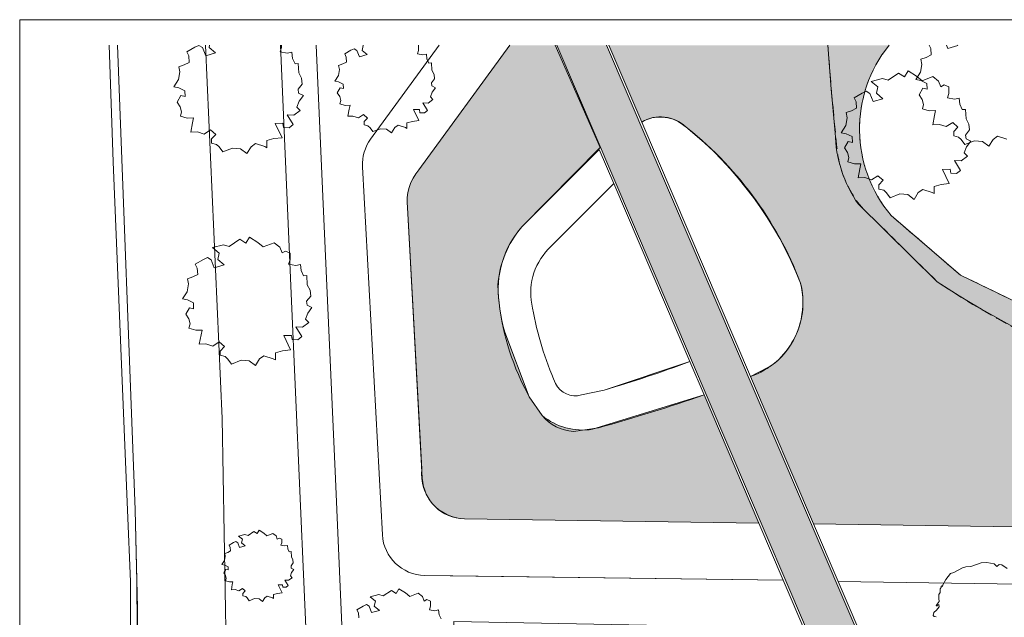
# Model space of a CAD drawing. Header units: millimetres. Extents: x 10 to 775, y -9 to 410.
# Tile 9 of 55: x 10 to 148, y 326 to 410. Entities that reach past the tile are written whole.
import ezdxf
from ezdxf.xclip import XClip

# ---------------------------------------------------------------- set-up
doc = ezdxf.new("R2010")
doc.units = ezdxf.units.MM
doc.header["$MEASUREMENT"] = 0
doc.header["$XCLIPFRAME"] = 0
doc.linetypes.add('B0701', pattern=[2.3412, 1.56, -0.7812])
for name, color, linetype in [('90 Bomen', 7, 'Continuous'), ('90 Terrein omgeving', 7, 'Continuous'), ('90 Terrein omgeving Afdek-arcering', 7, 'Continuous'), ('90 Terrein perceel', 7, 'Continuous'), ('90 Terrein perceel Afdek-arcering', 7, 'Continuous')]:
    doc.layers.add(name, color=color, linetype=linetype)

# ---------------------------------------------------------------- blocks, each defined once
blk = doc.blocks.new('*X3')
at = {"layer": '90 Terrein omgeving Afdek-arcering', "linetype": 'Continuous', "lineweight": 0, "true_color": 0x99a3a6}
blk.add_hatch(color=253, dxfattribs=at).paths.add_polyline_path([(65.55, 172.67), (65.45, 165.67), (188.06, 163.9), (253.07, 12.92), (260.46, 12.92), (244.69, 49.78), (196.02, 163.59), (383.25, 160.89), (383.25, 168.09), (380.32, 168.14), (383.25, 382.48), (383.25, 406.42), (376.92, 406.42), (375.25, 291.58), (373.32, 168.24), (193.27, 170.83), (149.66, 272.01), (92.17, 406.42), (85.21, 406.42), (146.57, 262.94), (185.61, 170.94)])
blk = doc.blocks.new('*X26')
at = {"layer": '90 Terrein omgeving Afdek-arcering', "linetype": 'Continuous', "lineweight": 0, "true_color": 0x000000}
blk.add_hatch(color=18, dxfattribs=at).paths.add_polyline_path([(123.17, 406.42), (92.51, 406.42), (97.1, 395.68, -0.333181), (103.27, 395.01, -0.130673), (119.34, 373.14, -0.387248), (112.35, 360.04), (121.16, 339.42), (375.73, 335.66), (376.07, 359.19), (376.08, 360.02), (346.34, 354.95), (273.69, 341.56, -0.20786), (266.33, 343.77), (249.8, 363.1, 0.285852), (245.29, 364.84), (242.59, 364.4), (210.99, 352.7, -0.136872), (196, 351.61, -0.055704), (164.4, 360.13, -0.056725), (138.47, 373.33), (127.42, 384.21, -0.149735), (124.2, 394.16, -0.007542)])
blk = doc.blocks.new('*X34')
at = {"layer": '90 Terrein omgeving Afdek-arcering', "linetype": 'Continuous', "lineweight": 0, "true_color": 0x000000}
blk.add_hatch(color=18, dxfattribs=at).paths.add_polyline_path([(65.91, 389, 0.220588), (64.32, 383.7), (66.3, 347.07, 0.436145), (72.27, 340.14), (113.5, 339.53), (105.82, 357.49), (90.22, 352.67, -0.20831), (83.16, 354.58), (81.36, 357.23), (77.92, 366.26, -0.058739), (76.95, 372.85, -0.160207), (80.3, 380.99), (91.3, 392.13), (84.98, 406.42), (78.64, 406.42)])
blk = doc.blocks.new('Drawing_2_1', base_point=(195.73, 190.6))
at = {"layer": '90 Terrein perceel Afdek-arcering', "linetype": 'Continuous', "lineweight": 0, "true_color": 0xffdd55}
h = blk.add_hatch(dxfattribs=at)
h.set_pattern_fill('910_Puntjes_B_0001', color=41, style=0, pattern_type=2)
h.set_pattern_definition([(45, (195.72645, 191.39965), (-0.25455844, 0.25455844), [0, -0.24, 0, -0.36]), (110, (196.52645, 191.39965), (0.33828934, 0.12312725), [0, -0.176, 0, -0.304])])
h.paths.add_polyline_path([(131.73, 406.42), (123.17, 406.42, 0.009069), (124.43, 392.12, 0.151605), (127.9, 383.75), (138.47, 373.33, 0.114904), (197.07, 351.43, 0.132021), (210.99, 352.7), (242.59, 364.4, -0.363716), (249.89, 363.01), (266.33, 343.77, 0.246882), (275.74, 341.94), (376.08, 360.02), (376.3, 364.08, -0.062166), (330.48, 367.48, 0.039888), (277.57, 370.8), (254.65, 370.11), (210.91, 367.53), (165.53, 365.35), (149.56, 370.46), (141.72, 374.25), (132.03, 382.6, -0.359964)])
at = {"layer": '90 Bomen', "color": 1, "linetype": 'Continuous', "lineweight": 0}
for p, q in [((33.39, 405.48), (34.52, 406.14)), ((33.67, 404.92), (33.39, 405.48)), ((34.52, 406.14), (35.1, 406.39)), ((35.1, 406.39), (35.59, 406.09)), ((35.59, 406.09), (36.05, 404.95)), ((36.05, 404.95), (37.44, 405.36)), ((36.53, 406.11), (36.6, 406.42)), ((37.44, 405.36), (36.53, 406.11)), ((46.67, 406.09), (46.46, 405.48)), ((46.46, 405.48), (47.46, 405.3)), ((46.67, 406.42), (46.67, 406.09)), ((47.46, 405.3), (48.11, 405.44)), ((48.11, 405.44), (48.19, 404.58)), ((55.51, 405.2), (56.39, 405.72)), ((56.39, 405.72), (56.84, 405.91)), ((56.84, 405.91), (57.23, 405.68)), ((57.23, 405.68), (57.58, 404.79)), ((57.96, 405.7), (58.1, 406.41)), ((58.66, 405.11), (57.96, 405.7)), ((58.1, 406.41), (58.09, 406.42)), ((65.84, 405.68), (65.68, 405.2)), ((65.83, 406.42), (65.85, 406.41)), ((65.85, 406.41), (65.84, 405.68)), ((137.57, 405.95), (137.33, 406.42)), ((137.63, 405.06), (137.57, 405.95)), ((139.77, 406.42), (139.95, 405.98)), ((139.95, 405.98), (141.34, 406.39)), ((141.34, 406.39), (141.3, 406.42)), ((33.04, 403.67), (33.74, 404.03)), ((33.74, 404.03), (33.67, 404.92)), ((48.19, 404.58), (48.55, 403.84)), ((55.24, 403.8), (55.78, 404.07)), ((55.73, 404.77), (55.51, 405.2)), ((55.78, 404.07), (55.73, 404.77)), ((57.58, 404.79), (58.66, 405.11)), ((65.68, 405.2), (66.45, 405.06)), ((66.45, 405.06), (66.96, 405.17)), ((66.96, 405.17), (67.03, 404.5)), ((67.03, 404.5), (67.3, 403.93)), ((136.18, 404.46), (136.93, 404.71)), ((136.32, 403.72), (136.18, 404.46)), ((136.93, 404.71), (137.63, 405.06)), ((32.25, 401.61), (32.42, 402.69)), ((32.29, 403.42), (33.04, 403.67)), ((32.42, 402.69), (32.29, 403.42)), ((48.55, 403.84), (49, 403.86)), ((49, 403.86), (49.07, 402.55)), ((54.62, 402.19), (54.76, 403.03)), ((54.65, 403.61), (55.24, 403.8)), ((54.76, 403.03), (54.65, 403.61)), ((67.3, 403.93), (67.65, 403.95)), ((67.65, 403.95), (67.71, 402.92)), ((67.71, 402.92), (68.02, 402.35)), ((133.91, 402), (134.4, 402.85)), ((134.4, 402.85), (135.57, 402.08)), ((135.48, 401.63), (136.14, 402.64)), ((136.14, 402.64), (136.32, 403.72)), ((31.58, 400.6), (32.25, 401.61)), ((49.07, 402.55), (49.47, 401.81)), ((49.47, 401.81), (49.57, 401)), ((54.11, 401.41), (54.62, 402.19)), ((54.66, 401.3), (54.11, 401.41)), ((55.31, 400.98), (54.66, 401.3)), ((68.1, 401.72), (67.64, 401.16)), ((68.02, 402.35), (68.1, 401.72)), ((129.22, 401.37), (130.8, 401.77)), ((130.16, 400.61), (129.22, 401.37)), ((130.8, 401.77), (131.59, 401.53)), ((131.59, 401.53), (133.06, 402.54)), ((133.06, 402.54), (133.91, 402)), ((136.19, 401.49), (135.48, 401.63)), ((135.57, 402.08), (136.35, 401.46)), ((137.03, 401.08), (136.19, 401.49)), ((136.35, 401.46), (137.87, 402.06)), ((137.87, 402.06), (138.66, 401.41)), ((138.66, 401.41), (138.97, 400.62)), ((32.29, 400.46), (31.58, 400.6)), ((33.13, 400.05), (32.29, 400.46)), ((33.15, 399.24), (33.13, 400.05)), ((49.57, 401), (48.98, 400.28)), ((48.98, 400.28), (49.06, 399.73)), ((54.47, 399.75), (54.89, 400.45)), ((54.89, 400.45), (55.33, 400.35)), ((55.33, 400.35), (55.31, 400.98)), ((67.77, 399.87), (67.52, 399.22)), ((67.64, 401.16), (67.7, 400.73)), ((67.7, 400.73), (68.22, 400.47)), ((68.22, 400.47), (67.77, 399.87)), ((127.96, 399.72), (128.54, 399.98)), ((128.54, 399.98), (129.04, 399.68)), ((129.97, 399.7), (130.16, 400.61)), ((135.95, 399.5), (136.48, 400.4)), ((136.48, 400.4), (137.05, 400.27)), ((137.05, 400.27), (137.03, 401.08)), ((138.97, 400.62), (139.47, 400.87)), ((139.47, 400.87), (140.12, 400.61)), ((140.12, 400.61), (140.11, 399.68)), ((32.05, 398.47), (32.58, 399.37)), ((32.48, 397.82), (32.05, 398.47)), ((32.58, 399.37), (33.15, 399.24)), ((49.15, 398.62), (48.82, 397.78)), ((49.06, 399.73), (49.72, 399.39)), ((49.72, 399.39), (49.15, 398.62)), ((54.81, 399.25), (54.47, 399.75)), ((54.95, 398.69), (54.81, 399.25)), ((54.82, 398.23), (54.95, 398.69)), ((67.87, 398.84), (67.18, 398.33)), ((67.52, 399.22), (67.87, 398.84)), ((126.83, 399.07), (127.96, 399.72)), ((127.11, 398.51), (126.83, 399.07)), ((127.18, 397.61), (127.11, 398.51)), ((129.04, 399.68), (129.49, 398.54)), ((129.49, 398.54), (130.88, 398.94)), ((130.88, 398.94), (129.97, 399.7)), ((136.38, 398.85), (135.95, 399.5)), ((136.56, 398.14), (136.38, 398.85)), ((140.11, 399.68), (139.9, 399.07)), ((139.9, 399.07), (140.9, 398.88)), ((140.9, 398.88), (141.55, 399.03)), ((141.55, 399.03), (141.63, 398.17)), ((32.67, 397.1), (32.48, 397.82)), ((32.5, 396.51), (32.67, 397.1)), ((49.27, 397.29), (48.39, 396.64)), ((48.82, 397.78), (49.27, 397.29)), ((55.57, 398), (54.82, 398.23)), ((56.26, 398.02), (55.57, 398)), ((55.95, 396.48), (56.14, 397.48)), ((56.14, 397.48), (56.26, 398.02)), ((65.98, 397.44), (65.15, 397.41)), ((65.15, 397.41), (65.89, 395.87)), ((66.05, 396.98), (65.98, 397.44)), ((67.18, 398.33), (66.45, 398.37)), ((66.45, 398.37), (67.12, 397.3)), ((67.12, 397.3), (66.68, 396.96)), ((125.73, 397.01), (126.48, 397.26)), ((126.48, 397.26), (127.18, 397.61)), ((136.4, 397.54), (136.56, 398.14)), ((137.35, 397.25), (136.4, 397.54)), ((138.25, 397.28), (137.35, 397.25)), ((138.09, 396.58), (138.25, 397.28)), ((141.63, 398.17), (141.99, 397.42)), ((141.99, 397.42), (142.44, 397.45)), ((142.44, 397.45), (142.51, 396.14)), ((33.46, 396.22), (32.5, 396.51)), ((34.35, 396.25), (33.46, 396.22)), ((34.19, 395.55), (34.35, 396.25)), ((48.39, 396.64), (47.45, 396.7)), ((47.45, 396.7), (48.31, 395.32)), ((56.67, 396.52), (55.95, 396.48)), ((57.42, 396.28), (56.67, 396.52)), ((58.12, 396.73), (57.42, 396.28)), ((58.69, 396.24), (58.12, 396.73)), ((58.23, 395.74), (58.69, 396.24)), ((58.23, 395.27), (58.23, 395.74)), ((65.01, 395.77), (64.23, 395.55)), ((65.89, 395.87), (65.01, 395.77)), ((66.68, 396.96), (66.05, 396.98)), ((125.69, 395.19), (125.86, 396.28)), ((125.86, 396.28), (125.73, 397.01)), ((137.85, 395.3), (138.09, 396.58)), ((142.51, 396.14), (142.91, 395.4)), ((33.95, 394.27), (34.19, 395.55)), ((34.88, 394.32), (33.95, 394.27)), ((35.84, 394), (34.88, 394.32)), ((36.74, 394.58), (35.84, 394)), ((37.47, 393.95), (36.74, 394.58)), ((46.85, 395.5), (45.79, 395.46)), ((45.79, 395.46), (46.73, 393.48)), ((46.94, 394.91), (46.85, 395.5)), ((47.75, 394.88), (46.94, 394.91)), ((48.31, 395.32), (47.75, 394.88)), ((58.77, 395.15), (58.23, 395.27)), ((59.06, 394.87), (58.77, 395.15)), ((59.44, 394.33), (59.06, 394.87)), ((60.5, 394.74), (59.44, 394.33)), ((61.37, 394.67), (60.5, 394.74)), ((62.07, 394.15), (61.37, 394.67)), ((62.51, 394.89), (62.07, 394.15)), ((62.99, 395.23), (62.51, 394.89)), ((64.01, 394.9), (62.99, 395.23)), ((64.23, 394.77), (64.01, 394.9)), ((64.23, 395.55), (64.23, 394.77)), ((125.02, 394.18), (125.69, 395.19)), ((138.78, 395.35), (137.85, 395.3)), ((139.74, 395.04), (138.78, 395.35)), ((140.64, 395.61), (139.74, 395.04)), ((141.37, 394.98), (140.64, 395.61)), ((140.78, 394.34), (141.37, 394.98)), ((140.78, 393.74), (140.78, 394.34)), ((143.01, 394.59), (142.42, 393.86)), ((142.91, 395.4), (143.01, 394.59)), ((36.88, 393.31), (37.47, 393.95)), ((36.88, 392.71), (36.88, 393.31)), ((45.6, 393.36), (44.6, 393.07)), ((44.6, 393.07), (44.6, 392.07)), ((46.73, 393.48), (45.6, 393.36)), ((125.73, 394.04), (125.02, 394.18)), ((125.49, 392.06), (126.02, 392.95)), ((126.57, 393.64), (125.73, 394.04)), ((126.02, 392.95), (126.59, 392.82)), ((126.59, 392.82), (126.57, 393.64)), ((141.47, 393.58), (140.78, 393.74)), ((141.84, 393.22), (141.47, 393.58)), ((142.33, 392.53), (141.84, 393.22)), ((143.69, 393.06), (142.33, 392.53)), ((142.42, 393.86), (142.51, 393.31)), ((142.51, 393.31), (143.16, 392.98)), ((143.16, 392.98), (142.59, 392.21)), ((144.81, 392.97), (143.69, 393.06)), ((145.72, 392.3), (144.81, 392.97)), ((146.29, 393.25), (145.72, 392.3)), ((146.9, 393.68), (146.29, 393.25)), ((148.21, 393.27), (146.9, 393.68)), ((37.58, 392.55), (36.88, 392.71)), ((37.95, 392.19), (37.58, 392.55)), ((38.44, 391.5), (37.95, 392.19)), ((39.8, 392.03), (38.44, 391.5)), ((40.92, 391.94), (39.8, 392.03)), ((41.82, 391.27), (40.92, 391.94)), ((42.39, 392.22), (41.82, 391.27)), ((43, 392.65), (42.39, 392.22)), ((44.31, 392.23), (43, 392.65)), ((44.6, 392.07), (44.31, 392.23)), ((125.93, 391.41), (125.49, 392.06)), ((142.59, 392.21), (142.26, 391.37)), ((126.11, 390.69), (125.93, 391.41)), ((125.95, 390.1), (126.11, 390.69)), ((141.84, 390.23), (140.89, 390.29)), ((140.89, 390.29), (141.75, 388.91)), ((142.71, 390.88), (141.84, 390.23)), ((142.26, 391.37), (142.71, 390.88)), ((126.9, 389.81), (125.95, 390.1)), ((127.79, 389.83), (126.9, 389.81)), ((127.39, 387.85), (127.63, 389.14)), ((127.63, 389.14), (127.79, 389.83)), ((140.29, 389.09), (139.23, 389.05)), ((139.23, 389.05), (140.17, 387.06)), ((140.38, 388.5), (140.29, 389.09)), ((141.75, 388.91), (141.19, 388.47)), ((128.32, 387.91), (127.39, 387.85)), ((129.29, 387.59), (128.32, 387.91)), ((130.18, 388.17), (129.29, 387.59)), ((130.91, 387.54), (130.18, 388.17)), ((130.32, 386.9), (130.91, 387.54)), ((141.19, 388.47), (140.38, 388.5)), ((130.32, 386.3), (130.32, 386.9)), ((131.02, 386.14), (130.32, 386.3)), ((131.39, 385.78), (131.02, 386.14)), ((136.44, 386.24), (135.83, 385.81)), ((137.76, 385.82), (136.44, 386.24)), ((139.04, 386.94), (138.04, 386.66)), ((138.04, 386.66), (138.04, 385.66)), ((140.17, 387.06), (139.04, 386.94)), ((131.88, 385.08), (131.39, 385.78)), ((133.24, 385.62), (131.88, 385.08)), ((134.36, 385.53), (133.24, 385.62)), ((135.26, 384.85), (134.36, 385.53)), ((135.83, 385.81), (135.26, 384.85)), ((138.04, 385.66), (137.76, 385.82)), ((39.35, 378.26), (40.82, 379.27)), ((40.82, 379.27), (41.67, 378.73)), ((41.67, 378.73), (42.16, 379.57)), ((42.16, 379.57), (43.33, 378.81)), ((36.98, 378.1), (38.56, 378.5)), ((37.92, 377.34), (36.98, 378.1)), ((38.56, 378.5), (39.35, 378.26)), ((43.33, 378.81), (44.1, 378.19)), ((44.1, 378.19), (45.63, 378.79)), ((45.63, 378.79), (46.42, 378.14)), ((46.42, 378.14), (46.73, 377.35)), ((34.59, 375.8), (35.72, 376.45)), ((35.72, 376.45), (36.3, 376.71)), ((36.3, 376.71), (36.79, 376.41)), ((36.79, 376.41), (37.25, 375.27)), ((37.73, 376.43), (37.92, 377.34)), ((38.64, 375.67), (37.73, 376.43)), ((46.73, 377.35), (47.23, 377.6)), ((47.23, 377.6), (47.88, 377.34)), ((47.87, 376.41), (47.66, 375.8)), ((47.88, 377.34), (47.87, 376.41)), ((34.87, 375.24), (34.59, 375.8)), ((34.94, 374.34), (34.87, 375.24)), ((37.25, 375.27), (38.64, 375.67)), ((47.66, 375.8), (48.66, 375.61)), ((48.66, 375.61), (49.31, 375.76)), ((49.31, 375.76), (49.39, 374.9)), ((33.49, 373.74), (34.24, 373.99)), ((33.62, 373.01), (33.49, 373.74)), ((34.24, 373.99), (34.94, 374.34)), ((49.39, 374.9), (49.75, 374.15)), ((49.75, 374.15), (50.2, 374.18)), ((50.2, 374.18), (50.27, 372.87)), ((33.45, 371.92), (33.62, 373.01)), ((50.27, 372.87), (50.67, 372.13)), ((32.78, 370.91), (33.45, 371.92)), ((33.49, 370.77), (32.78, 370.91)), ((50.77, 371.32), (50.18, 370.59)), ((50.67, 372.13), (50.77, 371.32)), ((33.25, 368.79), (33.78, 369.68)), ((34.33, 370.36), (33.49, 370.77)), ((33.78, 369.68), (34.35, 369.55)), ((34.35, 369.55), (34.33, 370.36)), ((50.18, 370.59), (50.26, 370.04)), ((50.26, 370.04), (50.92, 369.71)), ((50.92, 369.71), (50.35, 368.94)), ((33.68, 368.14), (33.25, 368.79)), ((33.87, 367.42), (33.68, 368.14)), ((50.35, 368.94), (50.02, 368.1)), ((33.7, 366.83), (33.87, 367.42)), ((34.66, 366.54), (33.7, 366.83)), ((49.59, 366.96), (48.65, 367.02)), ((48.65, 367.02), (49.51, 365.64)), ((50.47, 367.61), (49.59, 366.96)), ((50.02, 368.1), (50.47, 367.61)), ((35.55, 366.56), (34.66, 366.54)), ((35.15, 364.58), (35.39, 365.87)), ((35.39, 365.87), (35.55, 366.56)), ((48.05, 365.82), (46.99, 365.78)), ((46.99, 365.78), (47.93, 363.79)), ((48.14, 365.23), (48.05, 365.82)), ((49.51, 365.64), (48.95, 365.2)), ((36.08, 364.64), (35.15, 364.58)), ((37.04, 364.32), (36.08, 364.64)), ((37.94, 364.9), (37.04, 364.32)), ((38.67, 364.27), (37.94, 364.9)), ((38.08, 363.63), (38.67, 364.27)), ((48.95, 365.2), (48.14, 365.23)), ((38.08, 363.03), (38.08, 363.63)), ((38.78, 362.87), (38.08, 363.03)), ((39.15, 362.51), (38.78, 362.87)), ((44.2, 362.97), (43.59, 362.54)), ((45.51, 362.55), (44.2, 362.97)), ((46.8, 363.67), (45.8, 363.39)), ((45.8, 363.39), (45.8, 362.39)), ((47.93, 363.79), (46.8, 363.67)), ((39.64, 361.81), (39.15, 362.51)), ((41, 362.35), (39.64, 361.81)), ((42.12, 362.26), (41, 362.35)), ((43.02, 361.58), (42.12, 362.26)), ((43.59, 362.54), (43.02, 361.58)), ((45.8, 362.39), (45.51, 362.55)), ((40.65, 337.73), (41.53, 337.95)), ((41.53, 337.95), (41.97, 337.82)), ((41.97, 337.82), (42.78, 338.38)), ((42.78, 338.38), (43.26, 338.08)), ((43.26, 338.08), (43.53, 338.55)), ((43.53, 338.55), (44.18, 338.12)), ((44.18, 338.12), (44.61, 337.78)), ((44.61, 337.78), (45.46, 338.11)), ((45.46, 338.11), (45.89, 337.75)), ((39.32, 336.45), (39.95, 336.81)), ((39.48, 336.14), (39.32, 336.45)), ((39.95, 336.81), (40.28, 336.96)), ((40.28, 336.96), (40.55, 336.79)), ((40.55, 336.79), (40.8, 336.15)), ((41.18, 337.31), (40.65, 337.73)), ((41.07, 336.8), (41.18, 337.31)), ((41.57, 336.38), (41.07, 336.8)), ((45.89, 337.75), (46.07, 337.31)), ((46.07, 337.31), (46.34, 337.45)), ((46.34, 337.45), (46.71, 337.31)), ((46.7, 336.79), (46.58, 336.45)), ((46.58, 336.45), (47.14, 336.35)), ((46.71, 337.31), (46.7, 336.79)), ((47.14, 336.35), (47.5, 336.43)), ((47.5, 336.43), (47.55, 335.95)), ((38.71, 335.31), (39.13, 335.45)), ((38.79, 334.9), (38.71, 335.31)), ((39.13, 335.45), (39.52, 335.64)), ((39.52, 335.64), (39.48, 336.14)), ((40.8, 336.15), (41.57, 336.38)), ((47.55, 335.95), (47.75, 335.54)), ((47.75, 335.54), (48, 335.55)), ((48, 335.55), (48.04, 334.82)), ((38.32, 333.74), (38.69, 334.3)), ((38.71, 333.66), (38.32, 333.74)), ((38.69, 334.3), (38.79, 334.9)), ((39.18, 333.43), (38.71, 333.66)), ((48.31, 333.96), (47.99, 333.56)), ((48.04, 334.82), (48.26, 334.41)), ((48.26, 334.41), (48.31, 333.96)), ((143.33, 333.53), (144.65, 333.97)), ((144.65, 333.97), (145.42, 334.02)), ((145.42, 334.02), (146.45, 333.85)), ((146.45, 333.85), (146.83, 333.49)), ((146.83, 333.49), (147.13, 333.75)), ((147.13, 333.75), (147.51, 333.69)), ((147.51, 333.69), (148.29, 333.17)), ((38.58, 332.56), (38.88, 333.05)), ((38.82, 332.19), (38.58, 332.56)), ((38.88, 333.05), (39.19, 332.98)), ((39.19, 332.98), (39.18, 333.43)), ((48.08, 332.64), (47.9, 332.17)), ((47.99, 333.56), (48.03, 333.25)), ((48.03, 333.25), (48.4, 333.07)), ((48.4, 333.07), (48.08, 332.64)), ((139.68, 331.64), (140.35, 332.49)), ((140.35, 332.49), (140.81, 332.63)), ((140.81, 332.63), (141.4, 332.95)), ((141.4, 332.95), (142.01, 333.27)), ((142.01, 333.27), (142.48, 333.41)), ((142.48, 333.41), (143.09, 333.45)), ((143.09, 333.45), (143.33, 333.53)), ((38.92, 331.8), (38.82, 332.19)), ((38.83, 331.47), (38.92, 331.8)), ((39.36, 331.31), (38.83, 331.47)), ((39.86, 331.32), (39.36, 331.31)), ((39.64, 330.22), (39.77, 330.93)), ((39.77, 330.93), (39.86, 331.32)), ((46.8, 330.91), (46.21, 330.89)), ((46.21, 330.89), (46.73, 329.78)), ((46.85, 330.58), (46.8, 330.91)), ((47.66, 331.54), (47.14, 331.57)), ((47.14, 331.57), (47.61, 330.8)), ((48.15, 331.9), (47.66, 331.54)), ((47.9, 332.17), (48.15, 331.9)), ((139.21, 330.68), (139.25, 330.92)), ((139.25, 330.92), (139.68, 331.64)), ((40.15, 330.25), (39.64, 330.22)), ((40.69, 330.07), (40.15, 330.25)), ((41.19, 330.4), (40.69, 330.07)), ((41.59, 330.05), (41.19, 330.4)), ((41.26, 329.69), (41.59, 330.05)), ((41.26, 329.36), (41.26, 329.69)), ((46.11, 329.71), (45.55, 329.55)), ((45.55, 329.55), (45.55, 329)), ((46.73, 329.78), (46.11, 329.71)), ((47.3, 330.56), (46.85, 330.58)), ((47.61, 330.8), (47.3, 330.56)), ((59.07, 329.21), (60.3, 329.53)), ((60.3, 329.53), (60.91, 329.34)), ((60.91, 329.34), (62.05, 330.12)), ((62.05, 330.12), (62.71, 329.71)), ((62.71, 329.71), (63.1, 330.36)), ((63.1, 330.36), (64.01, 329.77)), ((64.01, 329.77), (64.61, 329.28)), ((64.61, 329.28), (65.79, 329.75)), ((65.79, 329.75), (66.41, 329.25)), ((138.68, 329.55), (138.87, 329.81)), ((138.7, 328.98), (138.68, 329.55)), ((138.87, 329.81), (138.88, 330.32)), ((138.88, 330.32), (139.05, 330.54)), ((139.02, 330.73), (139.14, 330.76)), ((139.05, 330.54), (139.02, 330.73)), ((139.14, 330.76), (139.21, 330.68)), ((41.65, 329.27), (41.26, 329.36)), ((41.86, 329.07), (41.65, 329.27)), ((42.13, 328.68), (41.86, 329.07)), ((42.88, 328.98), (42.13, 328.68)), ((43.51, 328.93), (42.88, 328.98)), ((44.01, 328.55), (43.51, 328.93)), ((44.33, 329.08), (44.01, 328.55)), ((44.66, 329.32), (44.33, 329.08)), ((45.39, 329.09), (44.66, 329.32)), ((45.55, 329), (45.39, 329.09)), ((58.09, 327.93), (58.54, 328.13)), ((58.54, 328.13), (58.92, 327.9)), ((59.8, 328.63), (59.07, 329.21)), ((59.65, 327.92), (59.8, 328.63)), ((66.41, 329.25), (66.65, 328.63)), ((66.65, 328.63), (67.03, 328.83)), ((67.03, 328.83), (67.54, 328.63)), ((67.54, 328.63), (67.54, 327.9)), ((138.35, 328.03), (138.49, 328.21)), ((138.49, 328.21), (138.73, 328.58)), ((138.68, 328.14), (138.52, 328.06)), ((138.75, 327.81), (138.68, 328.14)), ((138.73, 328.58), (138.7, 328.98)), ((57.2, 327.42), (58.09, 327.93)), ((57.42, 326.99), (57.2, 327.42)), ((57.48, 326.29), (57.42, 326.99)), ((58.92, 327.9), (59.28, 327.01)), ((59.28, 327.01), (60.36, 327.33)), ((60.36, 327.33), (59.65, 327.92)), ((67.54, 327.9), (67.37, 327.42)), ((67.37, 327.42), (68.15, 327.28)), ((68.15, 327.28), (68.65, 327.39)), ((68.65, 327.39), (68.72, 326.72)), ((137.91, 326.63), (138.01, 327.01)), ((138.01, 327.01), (138.38, 327.34)), ((138.49, 327.91), (138.35, 328.03)), ((138.38, 327.34), (138.75, 327.81)), ((138.52, 328.06), (138.49, 327.91)), ((68.72, 326.72), (69, 326.14)), ((138.05, 326.45), (137.91, 326.63)), ((138.32, 326.41), (138.05, 326.45))]:
    blk.add_line(p, q, dxfattribs=at)
at = {"layer": '90 Terrein omgeving', "color": 2, "linetype": 'Continuous', "lineweight": 0, "flags": 128}
for points in [[(23.69, 406.42), (26.18, 341.38), (26.5, 327.63), (26.79, 280.35), (26.45, 251.59), (26.3, 247.17, -0.331649), (16.59, 235.47), (13.02, 234.79)], [(34.11, 12.92), (35.54, 74.03), (36.13, 95.79), (36.85, 135.65), (38.89, 188.74), (38.67, 196.59), (38.67, 202.62), (38.61, 236.69, -0.36101), (49.99, 247.67), (50.09, 257.74, -0.392218), (39.21, 269.9), (39.48, 289.98), (38.36, 354.19), (36, 406.42)], [(53.55, 12.92), (54.01, 79.3), (54.58, 159.78, -0.416378), (60.66, 165.74), (65.45, 165.67), (65.55, 172.67), (60.64, 172.74, -0.412043), (54.73, 178.78), (54.98, 218.08), (55.15, 247.42), (55.22, 257.42), (55.67, 312.3), (54.24, 345.74), (52.45, 385.25), (51.49, 406.42)], [(51.49, 406.42), (52.45, 385.25), (54.24, 345.74), (55.67, 312.3), (55.22, 257.42), (69.53, 257.39, 0.34978), (79.67, 268.41), (79.09, 265.61), (69.69, 265.76), (70.77, 325.75), (102.67, 325.15, -0.413012), (124.29, 302.8), (123.3, 235.88, 0.406046), (125.11, 233.93), (136.14, 233.93, -0.093507), (143.27, 269.94), (116.91, 331.56), (70.63, 332.17), (66.69, 332.23, -0.39415), (60.79, 337.9), (58, 389.43, -0.173049), (59.14, 393.3), (68.73, 406.42)], [(68.73, 406.42), (59.14, 393.3, 0.173049), (58, 389.43), (60.79, 337.9, 0.39415), (66.69, 332.23), (116.91, 331.56), (113.5, 339.53), (72.27, 340.14, -0.394159), (66.37, 345.82), (64.32, 383.7, -0.220588), (65.91, 389), (78.64, 406.42)], [(84.98, 406.42), (91.3, 392.13), (80.3, 380.99, 0.160207), (76.95, 372.85, 0.058739), (77.92, 366.26), (81.36, 357.23), (83.16, 354.58, 0.20831), (90.22, 352.67), (105.82, 357.49), (113.5, 339.53), (72.27, 340.14, -0.436145), (66.3, 347.07), (64.32, 383.7, -0.220588), (65.91, 389), (78.64, 406.42)], [(92.51, 406.42), (97.1, 395.68, -0.333181), (103.27, 395.01, -0.130673), (119.34, 373.14, -0.387248), (112.35, 360.04), (121.16, 339.42), (375.73, 335.66), (376.07, 359.19), (376.08, 360.02), (346.34, 354.95), (273.69, 341.56, -0.20786), (266.33, 343.77), (249.8, 363.1, 0.285852), (245.29, 364.84), (242.59, 364.4), (210.99, 352.7, -0.136872), (196, 351.61, -0.055704), (164.4, 360.13, -0.056725), (138.47, 373.33), (127.42, 384.21, -0.149735), (124.2, 394.16, -0.007542), (123.17, 406.42)], [(131.73, 406.42, 0.359964), (132.03, 382.6), (141.72, 374.25), (149.56, 370.46), (165.53, 365.35), (210.91, 367.53), (254.65, 370.11), (231.91, 385.71), (199.39, 404.24), (195.77, 406.42)]]:
    blk.add_lwpolyline(points, format="xyb", dxfattribs=at)
for points in [[(23.69, 406.42), (26.18, 341.38), (26.38, 331.38), (26.79, 280.35), (26.45, 251.59), (19.47, 251.24), (23.98, 267.1), (25, 273.12), (25.44, 280.3), (25.52, 331.35), (25.11, 341.34), (23.1, 390.1), (22.51, 406.42)], [(46.5, 406.42), (48.03, 371.68), (50.44, 316.46), (50.55, 301.28), (50.09, 257.74), (49.99, 247.67), (49.42, 193.32), (49.32, 183.95), (48.98, 151.86), (48.7, 125.26), (48.22, 79.36), (47.65, 25.19), (47.52, 12.92)]]:
    blk.add_lwpolyline(points, dxfattribs=at)
at = {"layer": '90 Terrein omgeving', "color": 9, "linetype": 'Continuous', "lineweight": 0, "flags": 128}
for points in [[(253.07, 12.92), (188.06, 163.9), (65.45, 165.67), (65.55, 172.67), (185.61, 170.94), (146.57, 262.94), (85.21, 406.42)], [(92.17, 406.42), (149.66, 272.01), (193.27, 170.83), (373.32, 168.24), (375.25, 291.58), (376.92, 406.42)]]:
    blk.add_lwpolyline(points, dxfattribs=at)
at = {"layer": '90 Terrein omgeving', "color": 2, "linetype": 'Continuous', "lineweight": 0, "flags": 128}
for points in [[(97.1, 395.68), (112.35, 360.04), (114.78, 361.3, 0.096903), (117.28, 363.53, 0.229939), (119.34, 373.14, 0.138264), (102.83, 395.35, 0.301242)], [(103.82, 362.16, -0.020287), (91.84, 358.16), (88.65, 357.48, -0.370215), (85.04, 359.09, -0.060257), (81.82, 369.63, -0.257776), (84.01, 377.88), (93.18, 387.06), (91.14, 391.83), (80.3, 380.99, 0.21784), (77.13, 370.36, 0.098207), (81.36, 357.23), (83.16, 354.58, 0.204501), (87.53, 352.37), (91.04, 352.88, 0.017024), (105.82, 357.49)], [(93.18, 387.06), (103.82, 362.16), (91.84, 358.16), (88.65, 357.48, -0.370215), (85.04, 359.09, -0.060641), (81.82, 369.63, -0.257776), (84.01, 377.88)], [(375.62, 327.66), (124.61, 331.37), (149.8, 272.47, -0.340746), (252.56, 325.47, -0.068067), (278.3, 316.79, 0.04296), (294.94, 309.33, 0.049721), (334.05, 301.82), (347.29, 300.85, 0.023413), (375.23, 300.7)]]:
    blk.add_lwpolyline(points, format="xyb", close=True, dxfattribs=at)
blk.add_lwpolyline([(375.62, 327.66), (375.73, 335.66), (121.16, 339.42), (124.61, 331.37)], close=True, dxfattribs=at)
at = {"layer": '90 Terrein perceel', "color": 2, "linetype": 'B0701', "lineweight": 0, "flags": 128}
blk.add_lwpolyline([(131.73, 406.42, 0.359964), (132.03, 382.6), (141.72, 374.25), (149.56, 370.46), (165.53, 365.35), (210.91, 367.53), (254.65, 370.11), (277.57, 370.8, -0.039888), (330.48, 367.48, 0.062166), (376.3, 364.08), (376.08, 360.02), (275.74, 341.94, -0.246882), (266.33, 343.77), (249.89, 363.01, 0.363716), (242.59, 364.4), (210.99, 352.7, -0.132021), (197.07, 351.43, -0.114904), (138.47, 373.33), (127.9, 383.75, -0.151605), (124.43, 392.12, -0.009069), (123.17, 406.42)], format="xyb", dxfattribs=at)
at = {"layer": '90 Terrein omgeving', "color": 4, "linetype": 'Continuous', "lineweight": 0}
for name in ['*X34', '*X3', '*X26']:
    blk.add_blockref(name, (0, 0), dxfattribs=at)

msp = doc.modelspace()

# ---------------------------------------------------------------- linework, layer by layer
at = {"color": 1, "linetype": 'Continuous', "lineweight": 0, "flags": 128}
msp.add_lwpolyline([(584, 10), (584, 410), (10, 410), (10, 10)], close=True, dxfattribs=at)

# ---------------------------------------------------------------- next in the draw order: block references
at = {"color": 4, "linetype": 'Continuous', "lineweight": 0}
ref = msp.add_blockref('Drawing_2_1', (195.73, 190.6), dxfattribs=at)
XClip(ref).set_block_clipping_path([(13.0206592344, 12.916219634), (383.2510991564, 406.4150374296)])

doc.saveas('drawing.dxf')
